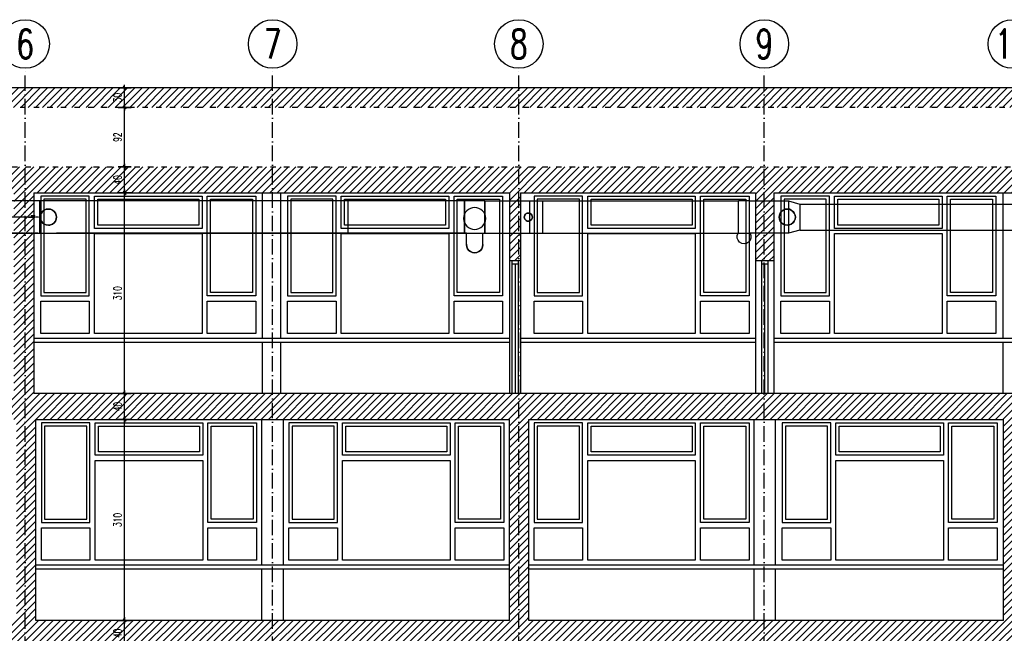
# Model space of a CAD drawing. Header units: millimetres. Extents: x 167273 to 188273, y -125105 to -88145.
# Tile 84 of 210: x 173462 to 174982, y -106175 to -105228. Entities that reach past the tile are written whole.
import ezdxf

# ---------------------------------------------------------------- set-up
doc = ezdxf.new("R2010")
doc.units = ezdxf.units.MM
for name, pattern in [('ACAD_ISO03W100', [30, 12, -18]), ('ACAD_ISO10W100', [18, 12, -3, 0, -3]), ('WENT_2', [1.5, 0.5, -1]), ('WENT_3', [1.6, 0.5, -0.5, 0.1, -0.5])]:
    doc.linetypes.add(name, pattern=pattern)
for name, color, linetype in [('a-osie', 1, 'ACAD_ISO10W100'), ('a-wymiary', 9, 'Continuous'), ('b-cienka', 9, 'Continuous'), ('b-drzwi', 6, 'Continuous'), ('b-przerywana2', 2, 'ACAD_ISO03W100'), ('b-widokowa', 7, 'Continuous'), ('b-ściany', 2, 'Continuous'), ('FLUID-N-3-20-ARRDU', 7, 'Continuous'), ('h-hatch', 8, 'Continuous')]:
    doc.layers.add(name, color=color, linetype=linetype)
for name, color, linetype, lineweight in [('FLUID-N-3', 142, 'Continuous', 30), ('FLUID-W-3', 240, 'Continuous', 30), ('FLUID-W-3-SYM', 7, 'Continuous', 9)]:
    doc.layers.add(name, color=color, linetype=linetype, lineweight=lineweight)
doc.styles.add('FDBES', font='romans.shx', dxfattribs={"width": 0.7, "height": 10})
doc.styles.add('PPAB_100', font='romans.shx', dxfattribs={"width": 0.7, "height": 12})
doc.dimstyles.new('FDBES', dxfattribs={"dimscale": 50, "dimtxt": 4, "dimasz": 2.5, "dimexe": 0.8, "dimexo": 2, "dimgap": 1, "dimtad": 1, "dimdsep": 46, "dimtxsty": 'FDBES', "dimcen": 2.5, "dimclrd": 4, "dimclre": 5, "dimadec": 0, "dimazin": 0, "dimtfac": 1, "dimtmove": 0, "dimatfit": 3, "dimfxl": 0, "dimarcsym": 0})
doc.dimstyles.new('newPPAB_100', dxfattribs={"dimscale": 0, "dimtxt": 16, "dimasz": 1, "dimexe": 10, "dimexo": 10, "dimgap": 5, "dimtad": 1, "dimdec": 0, "dimzin": 0, "dimdsep": 46, "dimtxsty": 'PPAB_100', "dimblk": 'tick_50', "dimcen": 0.09, "dimdle": 5, "dimse1": 1, "dimse2": 1, "dimclrd": 9, "dimclre": 9, "dimclrt": 161, "dimadec": 0, "dimazin": 0, "dimtfac": 1, "dimtdec": 0, "dimtix": 1, "dimtmove": 2, "dimatfit": 0, "dimldrblk": 'tick_50', "dimfxl": 0, "dimtolj": 1, "dimtzin": 0, "dimarcsym": 0})
pattern_1 = [(45, (0, 10000), (-5.61266008, 5.61266008), [])]

# ---------------------------------------------------------------- blocks, each defined once
blk = doc.blocks.new('tick_50')
at = {"color": 9, "ltscale": 20}
for p, q in [((-5, 0), (5, 0)), ((0, 10), (0, -10))]:
    blk.add_line(p, q, dxfattribs=at)
at = {"color": 0}
blk.add_line((2.5, 2.5), (-2.5, -2.5), dxfattribs=at)
blk = doc.blocks.new('*U908')
at = {"linetype": 'Continuous', "lineweight": -2}
for p, q in [((-300, 0), (-300, 250)), ((300, 250), (300, 0)), ((-300, -250), (-300, 0)), ((300, 0), (300, -250)), ((300, -250), (300, -250))]:
    blk.add_line(p, q, dxfattribs=at)
at = {"color": 0, "linetype": 'ByBlock', "lineweight": -2}
for p, q in [((-300, 250), (300, 250)), ((300, -250), (-300, -250))]:
    blk.add_line(p, q, dxfattribs=at)
at = {"layer": 'FLUID-W-3-SYM', "linetype": 'WENT_3', "lineweight": -3}
blk.add_line((-300, 0), (300, 0), dxfattribs=at)
blk = doc.blocks.new('*U919')
at = {"color": 0, "linetype": 'ByBlock', "lineweight": -2}
blk.add_line((-287, 0, 250), (288, 0, 250), dxfattribs=at)
blk = doc.blocks.new('kanaly_2p_istn')
at = {"layer": 'h-hatch', "extrusion": (0, 1, -1.83697e-16)}
for p, q in [((476.2, 0), (0, 0)), ((1155.8, 0), (1155.8, -50)), ((1155.8, 0), (1173.5, -5)), ((1173.5, -45), (1155.8, -50)), ((0, -50), (25.7, -50)), ((0, -50), (476.2, -50)), ((25.7, -50), (25.7, -50)), ((745.7, -50), (776.4, -50)), ((762.7, -50), (1078.8, -50))]:
    blk.add_line(p, q, dxfattribs=at)
at = {"layer": 'h-hatch', "extrusion": (5.38018e-17, 0.707107, -0.707107)}
for p, q in [((655.7, 0), (476.2, 0)), ((476.2, -50), (655.7, -50))]:
    blk.add_line(p, q, dxfattribs=at)
at = {"layer": 'h-hatch', "extrusion": (5.38036e-17, 0.707107, -0.707107)}
for p, q in [((655.7, -50), (655.7, 0)), ((687.2, 0), (655.7, 0)), ((687.2, -50), (687.2, 0)), ((1078.8, -50), (1078.8, 0)), ((1095.8, 0), (1078.8, 0)), ((1095.8, -50), (1095.8, 0)), ((655.7, -50), (687.2, -50)), ((1078.8, -50), (1095.8, -50))]:
    blk.add_line(p, q, dxfattribs=at)
at = {"layer": 'h-hatch', "extrusion": (-1.22465e-16, -1, 1.83697e-16)}
for p, q in [((687.2, 0), (687.2, -50)), ((687.2, 0), (756.4, 0)), ((756.4, -50), (756.4, 0)), ((776.4, 0), (1078.8, 0)), ((1078.8, -50), (1078.8, 0)), ((1095.8, 0), (1155.8, 0)), ((1173.5, -5), (1173.5, -45)), ((1173.5, -5), (1833.5, -5)), ((1173.5, -45), (1836.7, -45)), ((625.7, -50), (25.7, -50)), ((625.7, -50), (625.7, -50)), ((658.9, -50), (625.7, -50)), ((683.9, -50), (756.4, -50)), ((1155.8, -50), (1095.8, -50))]:
    blk.add_line(p, q, dxfattribs=at)
at = {"layer": 'h-hatch', "extrusion": (1.22465e-16, 1, -6.12323e-17)}
for p, q in [((756.4, -50), (756.4, 0)), ((756.4, 0), (776.4, 0)), ((776.4, -50), (776.4, 0))]:
    blk.add_line(p, q, dxfattribs=at)
at = {"layer": 'h-hatch', "extrusion": (-1, -1.83697e-16, 3.37446e-32)}
for p, q in [((658.9, -66.8), (658.9, -50)), ((683.9, -66.8), (683.9, -50)), ((658.9, -66.8), (658.9, -67.5)), ((683.9, -67.5), (683.9, -66.8))]:
    blk.add_line(p, q, dxfattribs=at)
at = {"layer": 'h-hatch', "extrusion": (-1, -2.8515e-16, -2.44929e-16)}
for p, q in [((658.9, -67.5), (658.9, -61.6)), ((683.9, -67.5), (683.9, -61.6))]:
    blk.add_line(p, q, dxfattribs=at)
at = {"layer": 'h-hatch'}
for centre, major_axis, ratio, start_param, end_param in [((655.7, -25), (0, 25), 0.000012, 6.258875, 7.0537), ((13.3, -25, -1729.2), (0, 12.5), 1, 0, 3.141593), ((13.3, -25, -1729.2), (0, -12.5), 1, 0, 3.141593), ((655.7, -25), (0, 25), 0.000012, 0.770515, 2.356195), ((1154, -25), (0, 12.5), 1, 0, 3.141593), ((1154, -25), (0, -12.5), 1, 0, 3.141593), ((13.3, -25, -1729.2), (0, -12.5), 1, 0, 1.570796), ((754.2, -25), (0, 6.25), 1, 0, 3.141593), ((754.2, -25), (0, -6.25), 1, 0, 3.141593), ((754.2, -25), (0, -6.25), 1, 1.570796, 3.141593), ((754.2, -25), (0, -6.25), 1, 0, 1.570796), ((655.7, -25), (0, -25), 0.000012, 5.497788, 5.898773), ((655.7, -25), (0, -25), 0.000012, 5.898773, 6.283185), ((671.4, -61.6), (-12.5, 0), 0.707107, 6.281242, 6.283185), ((671.4, -64.8), (-12.5, 0), 0.866025, 6.281054, 6.283185), ((671.4, -66.8), (-12.5, 0), 0.965926, 6.281128, 6.283185), ((671.4, -67.5), (-12.5, 0), 1, 0, 3.141593)]:
    blk.add_ellipse(centre, major_axis=major_axis, ratio=ratio, start_param=start_param, end_param=end_param, dxfattribs=at)
at = {"layer": 'h-hatch', "extrusion": (1.83691e-16, -9.24446e-32, -1)}
for centre, major_axis in [((13.3, -25, -1729.2), (0, -12.5)), ((13.3, -25, -1729.2), (0, 12.5)), ((1154, -25), (0, -12.5)), ((1154, -25), (0, -12.5)), ((1154, -25), (0, 12.5)), ((1154, -25), (0, 12.5))]:
    blk.add_ellipse(centre, major_axis=major_axis, ratio=1, start_param=0, end_param=3.141593, dxfattribs=at)
at = {"layer": 'h-hatch', "extrusion": (-4.0033e-11, -2.8495e-16, -1)}
for start_param, end_param in [(0.828894, 3.141593), (0.785397, 0.828894), (0.251324, 0.785398), (0, 0.251324)]:
    blk.add_ellipse((476.2, -25), major_axis=(0, -25), ratio=0.000012, start_param=start_param, end_param=end_param, dxfattribs=at)
at = {"layer": 'h-hatch', "extrusion": (1.83691e-16, -1.83697e-16, -1)}
blk.add_ellipse((671.4, -27.1), major_axis=(-17, 0), ratio=1, dxfattribs=at)
at = {"layer": 'h-hatch', "extrusion": (-1.45519e-13, -4.39993e-13, -1)}
for centre, major_axis in [((1154, -25), (-12.5, 0)), ((13.3, -25, -1729.2), (12.5, 0)), ((754.2, -25), (-6.25, 0)), ((754.2, -25), (6.25, 0)), ((1154, -25), (12.5, 0))]:
    blk.add_ellipse(centre, major_axis=major_axis, ratio=1, start_param=0, end_param=3.141593, dxfattribs=at)
at = {"layer": 'h-hatch', "extrusion": (6.12303e-17, -9.24446e-32, -1)}
for major_axis in [(0, -6.25), (0, 6.25)]:
    blk.add_ellipse((754.2, -25), major_axis=major_axis, ratio=1, start_param=0, end_param=3.141593, dxfattribs=at)
at = {"layer": 'h-hatch', "extrusion": (-8.08109e-17, 1.35497e-16, -1)}
blk.add_ellipse((1087.3, -55.5), major_axis=(9.23, 5.51), ratio=1, start_param=0, end_param=4.217082, dxfattribs=at)
at = {"layer": 'h-hatch', "extrusion": (7.42969e-37, 3.06158e-16, -1)}
for centre, ratio, end_param in [((671.4, -64.8), 0.866025, 0.002131), ((671.4, -66.8), 0.965926, 0.002057)]:
    blk.add_ellipse(centre, major_axis=(-12.5, 0), ratio=ratio, start_param=0, end_param=end_param, dxfattribs=at)
at = {"layer": 'h-hatch', "extrusion": (7.42969e-37, 4.28622e-16, -1)}
blk.add_ellipse((671.4, -67.5), major_axis=(-12.5, 0), ratio=1, start_param=0, end_param=0.001808, dxfattribs=at)
at = {"layer": 'h-hatch', "extrusion": (1.11445e-36, 1.83691e-16, -1)}
blk.add_ellipse((671.4, -67.5), major_axis=(12.5, 0), ratio=1, start_param=0, end_param=3.141593, dxfattribs=at)
blk = doc.blocks.new('*U920')
at = {"insert": (0, 0), "char_height": 2, "attachment_point": 6, "rotation": 180, "style": 'FDBES'}
blk.add_mtext('2200\\P ', dxfattribs=at)
blk.add_leader([(10, 0), (0, 0)], dimstyle='FDBES', override={"dimscale": 2, "dimclrd": 256})

msp = doc.modelspace()

# ---------------------------------------------------------------- hatches: boundary and pattern name
at = {"layer": 'h-hatch'}
h = msp.add_hatch(dxfattribs=at)
h.set_pattern_fill('ANSI31', color=256, scale=2.5, style=0)
h.set_pattern_definition(pattern_1)
h.paths.add_polyline_path([(179254.44, -105381.35), (179249.44, -105381.35), (179249.44, -105375.35), (179249.44, -105365.35), (179252.44, -105365.35), (179252.44, -105360.35), (178784.44, -105333.35), (171451.44, -105333.35), (170983.44, -105360.35), (170983.44, -105365.35), (170986.44, -105365.35), (170986.44, -105375.35), (170986.44, -105381.35), (170976.44, -105381.35), (170976.44, -105495.35), (171531.44, -105495.35), (171531.44, -105600.35), (171559.44, -105600.35), (171559.44, -105495.35), (171928.44, -105495.35), (171928.44, -105805.35), (171958.44, -105805.35), (171958.44, -105495.35), (172693.44, -105495.35), (172693.44, -105805.35), (172720.44, -105805.35), (172720.44, -105495.35), (173453.44, -105495.35), (173453.44, -105805.35), (173484.44, -105805.35), (173484.44, -105495.35), (174218.44, -105495.35), (174218.44, -105600.35), (174235.44, -105600.35), (174235.44, -105495.35), (174598.44, -105495.35), (174598.44, -105600.35), (174626.44, -105600.35), (174626.44, -105495.35), (175365.44, -105495.35), (175365.44, -105600.35), (175395.44, -105600.35), (175395.44, -105495.35), (175748.44, -105495.35), (175748.44, -105600.35), (175779.44, -105600.35), (175779.44, -105495.35), (176515.44, -105495.35), (176515.44, -105805.35), (176546.44, -105805.35), (176546.44, -105495.35), (176718.44, -105495.35), (176718.44, -105805.35), (176745.44, -105805.35), (176745.44, -105495.35), (177672.44, -105495.35), (177672.44, -105805.35), (177703.44, -105805.35), (177703.44, -105495.35), (178442.44, -105495.35), (178442.44, -105805.35), (178472.44, -105805.35), (178472.44, -105495.35), (178826.44, -105495.35), (178826.44, -105600.35), (178835.44, -105600.35), (178835.44, -105495.35), (179211.44, -105495.35), (179211.44, -105805.35), (179254.44, -105805.35)])
h.paths.add_polyline_path([(171014.44, -105455.35), (171014.44, -105388.61), (171446.32, -105363.35), (178783.58, -105363.35), (179211.44, -105388.04), (179211.44, -105455.35)], flags=16)
h = msp.add_hatch(dxfattribs=at)
h.set_pattern_fill('ANSI31', color=256, scale=2.5, style=0)
h.set_pattern_definition(pattern_1)
h.paths.add_polyline_path([(176745.44, -105805.35), (173157.44, -105805.35), (173157.44, -105845.35), (173457.44, -105845.35), (173457.44, -106155.35), (173487.44, -106155.35), (173487.44, -105845.35), (174218.44, -105845.35), (174218.44, -106155.35), (174248.45, -106155.35), (174248.45, -105845.35), (174981.44, -105845.35), (174981.44, -106155.35), (175011.44, -106155.35), (175011.44, -105845.35), (175746.44, -105845.35), (175746.44, -106155.35), (175776.44, -106155.35), (175776.44, -105845.35), (176514.44, -105845.35), (176514.44, -106155.35), (176546.44, -106155.35), (176546.44, -105845.35), (176715.44, -105845.35), (176715.44, -106155.35), (176745.44, -106155.35), (176745.44, -105992.35), (176944.44, -105992.35), (176944.44, -105980.35), (176745.44, -105980.35)])
h = msp.add_hatch(dxfattribs=at)
h.set_pattern_fill('ANSI31', color=256, scale=2.5, style=0)
h.set_pattern_definition(pattern_1)
h.paths.add_polyline_path([(176745.44, -106155.35), (173125.59, -106155.35), (173157.44, -106171.91), (173157.44, -106195.35), (173455.44, -106195.35), (173455.44, -106505.35), (173487.44, -106505.35), (173487.44, -106195.35), (174981.44, -106195.35), (174981.44, -106300.35), (175011.44, -106300.35), (175011.44, -106195.35), (175746.44, -106195.35), (175746.44, -106505.35), (175776.44, -106505.35), (175776.44, -106195.35), (176129.44, -106195.35), (176129.44, -106505.35), (176159.44, -106505.35), (176159.44, -106195.35), (176517.44, -106195.35), (176517.44, -106505.35), (176547.44, -106505.35), (176547.44, -106195.35), (176710.94, -106195.35), (176710.94, -106505.35), (176745.44, -106505.35), (176745.44, -106342.35), (176944.44, -106342.35), (176944.44, -106330.35), (176745.44, -106330.35)])

# ---------------------------------------------------------------- linework, layer by layer
at = {"layer": 'a-osie', "ltscale": 2}
for p, q in [((173470.94, -106890.35), (173470.94, -105303.03)), ((173852.94, -106890.35), (173852.94, -105303.03)), ((174232.94, -106890.35), (174232.94, -105303.03)), ((174611.94, -106890.35), (174611.94, -105303.03))]:
    msp.add_line(p, q, dxfattribs=at)
at = {"layer": 'a-osie', "linetype": 'Continuous'}
for centre in [(173470.94, -105265.53), (173852.94, -105265.53), (173852.94, -105265.53), (174232.94, -105265.53), (174611.94, -105265.53), (174994.94, -105265.53)]:
    msp.add_circle(centre, 37.5, dxfattribs=at)
at = {"layer": 'b-cienka'}
for p, q in [((173837.44, -105720.35), (173837.44, -105495.35)), ((173865.44, -105720.35), (173865.44, -105495.35)), ((174980.44, -105720.35), (174980.44, -105495.35)), ((174218.44, -105720.35), (173484.44, -105720.35)), ((174218.44, -105726.35), (173484.44, -105726.35)), ((173837.44, -105805.35), (173837.44, -105726.35)), ((173865.44, -105805.35), (173865.44, -105726.35)), ((174598.44, -105720.35), (174235.44, -105720.35)), ((174598.44, -105726.35), (174235.44, -105726.35)), ((175365.44, -105720.35), (174626.44, -105720.35)), ((175365.44, -105726.35), (174626.44, -105726.35)), ((174980.44, -105805.35), (174980.44, -105726.35)), ((173836.44, -106070.35), (173836.44, -105845.35)), ((173869.44, -106070.35), (173869.44, -105845.35)), ((174596.44, -106070.35), (174596.44, -105845.35)), ((174629.44, -106070.35), (174629.44, -105845.35)), ((174218.44, -106070.35), (173487.44, -106070.35)), ((174218.44, -106076.35), (173487.44, -106076.35)), ((173836.44, -106155.35), (173836.44, -106076.35)), ((173869.44, -106155.35), (173869.44, -106076.35)), ((174981.44, -106070.35), (174248.45, -106070.35)), ((174981.44, -106076.35), (174248.45, -106076.35)), ((174596.44, -106155.35), (174596.44, -106076.35)), ((174629.44, -106155.35), (174629.44, -106076.35))]:
    msp.add_line(p, q, dxfattribs=at)
at = {"layer": 'b-drzwi'}
for p, q in [((174222.18, -105600.35), (174222.18, -105805.35)), ((174232.18, -105605.35), (174222.18, -105605.35)), ((174227.18, -105605.35), (174227.18, -105805.35)), ((174232.18, -105600.35), (174232.18, -105805.35)), ((174607.44, -105600.35), (174607.44, -105805.35)), ((174617.44, -105605.35), (174607.44, -105605.35)), ((174612.44, -105605.35), (174612.44, -105805.35)), ((174617.44, -105600.35), (174617.44, -105805.35))]:
    msp.add_line(p, q, dxfattribs=at)
at = {"layer": 'b-przerywana2', "ltscale": 0.7}
for p, q in [((178784.44, -105363.35), (171446.32, -105363.35)), ((171014.44, -105455.35), (179211.44, -105455.35))]:
    msp.add_line(p, q, dxfattribs=at)
at = {"layer": 'b-widokowa'}
for p, q in [((174218.44, -105600.35), (174218.44, -105805.35)), ((174235.44, -105600.35), (174235.44, -105805.35)), ((174598.44, -105600.35), (174598.44, -105805.35)), ((174626.44, -105600.35), (174626.44, -105805.35))]:
    msp.add_line(p, q, dxfattribs=at)
at = {"layer": 'b-ściany'}
for p, q in [((178784.44, -105333.35), (171451.44, -105333.35)), ((173484.44, -105495.35), (174218.44, -105495.35)), ((173484.44, -105495.35), (173484.44, -105805.35)), ((174218.44, -105495.35), (174218.44, -105600.35)), ((174235.44, -105495.35), (174598.44, -105495.35)), ((174235.44, -105495.35), (174235.44, -105600.35)), ((174598.44, -105495.35), (174598.44, -105600.35)), ((174626.44, -105495.35), (175365.44, -105495.35)), ((174626.44, -105495.35), (174626.44, -105600.35)), ((174235.44, -105600.35), (174218.44, -105600.35)), ((174626.44, -105600.35), (174598.44, -105600.35)), ((176515.44, -105805.35), (173484.44, -105805.35)), ((173487.44, -105845.35), (174218.44, -105845.35)), ((173487.44, -106155.35), (173487.44, -105845.35)), ((174218.44, -106155.35), (174218.44, -105845.35)), ((174248.45, -105845.35), (174981.44, -105845.35)), ((174248.45, -106155.35), (174248.45, -105845.35)), ((174981.44, -106155.35), (174981.44, -105845.35)), ((174218.44, -106155.35), (173487.44, -106155.35)), ((174981.44, -106155.35), (174248.45, -106155.35))]:
    msp.add_line(p, q, dxfattribs=at)
at = {"layer": 'h-hatch'}
for points in [[(173494.94, -105654.35), (173569.94, -105654.35), (173569.94, -105500.35), (173494.94, -105500.35)], [(173577.94, -105500.35), (173743.94, -105500.35), (173743.94, -105550.35), (173577.94, -105550.35)], [(173751.94, -105500.35), (173826.94, -105500.35), (173826.94, -105654.35), (173751.94, -105654.35)], [(173875.94, -105654.35), (173950.94, -105654.35), (173950.94, -105500.35), (173875.94, -105500.35)], [(173958.94, -105500.35), (174124.94, -105500.35), (174124.94, -105550.35), (173958.94, -105550.35)], [(174132.94, -105500.35), (174207.94, -105500.35), (174207.94, -105654.35), (174132.94, -105654.35)], [(174256.44, -105654.35), (174331.44, -105654.35), (174331.44, -105500.35), (174256.44, -105500.35)], [(174339.44, -105500.35), (174505.44, -105500.35), (174505.44, -105550.35), (174339.44, -105550.35)], [(174513.44, -105500.35), (174588.44, -105500.35), (174588.44, -105654.35), (174513.44, -105654.35)], [(174637.44, -105654.35), (174712.44, -105654.35), (174712.44, -105500.35), (174637.44, -105500.35)], [(174720.44, -105500.35), (174886.44, -105500.35), (174886.44, -105550.35), (174720.44, -105550.35)], [(174894.44, -105500.35), (174969.44, -105500.35), (174969.44, -105654.35), (174894.44, -105654.35)], [(173499.94, -105649.35), (173564.94, -105649.35), (173564.94, -105505.35), (173499.94, -105505.35)], [(173582.94, -105505.35), (173738.94, -105505.35), (173738.94, -105545.35), (173582.94, -105545.35)], [(173756.94, -105505.35), (173821.94, -105505.35), (173821.94, -105649.35), (173756.94, -105649.35)], [(173880.94, -105649.35), (173945.94, -105649.35), (173945.94, -105505.35), (173880.94, -105505.35)], [(173963.94, -105505.35), (174119.94, -105505.35), (174119.94, -105545.35), (173963.94, -105545.35)], [(174137.94, -105505.35), (174202.94, -105505.35), (174202.94, -105649.35), (174137.94, -105649.35)], [(174261.44, -105649.35), (174326.44, -105649.35), (174326.44, -105505.35), (174261.44, -105505.35)], [(174344.44, -105505.35), (174500.44, -105505.35), (174500.44, -105545.35), (174344.44, -105545.35)], [(174518.44, -105505.35), (174583.44, -105505.35), (174583.44, -105649.35), (174518.44, -105649.35)], [(174642.44, -105649.35), (174707.44, -105649.35), (174707.44, -105505.35), (174642.44, -105505.35)], [(174725.44, -105505.35), (174881.44, -105505.35), (174881.44, -105545.35), (174725.44, -105545.35)], [(174899.44, -105505.35), (174964.44, -105505.35), (174964.44, -105649.35), (174899.44, -105649.35)], [(173577.94, -105558.35), (173743.94, -105558.35), (173743.94, -105712.35), (173577.94, -105712.35)], [(173958.94, -105558.35), (174124.94, -105558.35), (174124.94, -105712.35), (173958.94, -105712.35)], [(174339.44, -105558.35), (174505.44, -105558.35), (174505.44, -105712.35), (174339.44, -105712.35)], [(174720.44, -105558.35), (174886.44, -105558.35), (174886.44, -105712.35), (174720.44, -105712.35)], [(173494.94, -105662.35), (173569.94, -105662.35), (173569.94, -105712.35), (173494.94, -105712.35)], [(173751.94, -105662.35), (173826.94, -105662.35), (173826.94, -105712.35), (173751.94, -105712.35)], [(173875.94, -105662.35), (173950.94, -105662.35), (173950.94, -105712.35), (173875.94, -105712.35)], [(174132.94, -105662.35), (174207.94, -105662.35), (174207.94, -105712.35), (174132.94, -105712.35)], [(174256.44, -105662.35), (174331.44, -105662.35), (174331.44, -105712.35), (174256.44, -105712.35)], [(174513.44, -105662.35), (174588.44, -105662.35), (174588.44, -105712.35), (174513.44, -105712.35)], [(174637.44, -105662.35), (174712.44, -105662.35), (174712.44, -105712.35), (174637.44, -105712.35)], [(174894.44, -105662.35), (174969.44, -105662.35), (174969.44, -105712.35), (174894.44, -105712.35)], [(173495.94, -106004.35), (173570.94, -106004.35), (173570.94, -105850.35), (173495.94, -105850.35)], [(173578.94, -105850.35), (173744.94, -105850.35), (173744.94, -105900.35), (173578.94, -105900.35)], [(173752.94, -105850.35), (173827.94, -105850.35), (173827.94, -106004.35), (173752.94, -106004.35)], [(173877.94, -106004.35), (173952.94, -106004.35), (173952.94, -105850.35), (173877.94, -105850.35)], [(173960.94, -105850.35), (174126.94, -105850.35), (174126.94, -105900.35), (173960.94, -105900.35)], [(174134.94, -105850.35), (174209.94, -105850.35), (174209.94, -106004.35), (174134.94, -106004.35)], [(174256.44, -106004.35), (174331.44, -106004.35), (174331.44, -105850.35), (174256.44, -105850.35)], [(174339.44, -105850.35), (174505.44, -105850.35), (174505.44, -105900.35), (174339.44, -105900.35)], [(174513.44, -105850.35), (174588.44, -105850.35), (174588.44, -106004.35), (174513.44, -106004.35)], [(174639.44, -106004.35), (174714.44, -106004.35), (174714.44, -105850.35), (174639.44, -105850.35)], [(174722.44, -105850.35), (174888.44, -105850.35), (174888.44, -105900.35), (174722.44, -105900.35)], [(174896.44, -105850.35), (174971.44, -105850.35), (174971.44, -106004.35), (174896.44, -106004.35)], [(173500.94, -105999.35), (173565.94, -105999.35), (173565.94, -105855.35), (173500.94, -105855.35)], [(173583.94, -105855.35), (173739.94, -105855.35), (173739.94, -105895.35), (173583.94, -105895.35)], [(173757.94, -105855.35), (173822.94, -105855.35), (173822.94, -105999.35), (173757.94, -105999.35)], [(173882.94, -105999.35), (173947.94, -105999.35), (173947.94, -105855.35), (173882.94, -105855.35)], [(173965.94, -105855.35), (174121.94, -105855.35), (174121.94, -105895.35), (173965.94, -105895.35)], [(174139.94, -105855.35), (174204.94, -105855.35), (174204.94, -105999.35), (174139.94, -105999.35)], [(174261.44, -105999.35), (174326.44, -105999.35), (174326.44, -105855.35), (174261.44, -105855.35)], [(174344.44, -105855.35), (174500.44, -105855.35), (174500.44, -105895.35), (174344.44, -105895.35)], [(174518.44, -105855.35), (174583.44, -105855.35), (174583.44, -105999.35), (174518.44, -105999.35)], [(174644.44, -105999.35), (174709.44, -105999.35), (174709.44, -105855.35), (174644.44, -105855.35)], [(174727.44, -105855.35), (174883.44, -105855.35), (174883.44, -105895.35), (174727.44, -105895.35)], [(174901.44, -105855.35), (174966.44, -105855.35), (174966.44, -105999.35), (174901.44, -105999.35)], [(173578.94, -105908.35), (173744.94, -105908.35), (173744.94, -106062.35), (173578.94, -106062.35)], [(173960.94, -105908.35), (174126.94, -105908.35), (174126.94, -106062.35), (173960.94, -106062.35)], [(174339.44, -105908.35), (174505.44, -105908.35), (174505.44, -106062.35), (174339.44, -106062.35)], [(174722.44, -105908.35), (174888.44, -105908.35), (174888.44, -106062.35), (174722.44, -106062.35)], [(173495.94, -106012.35), (173570.94, -106012.35), (173570.94, -106062.35), (173495.94, -106062.35)], [(173752.94, -106012.35), (173827.94, -106012.35), (173827.94, -106062.35), (173752.94, -106062.35)], [(173877.94, -106012.35), (173952.94, -106012.35), (173952.94, -106062.35), (173877.94, -106062.35)], [(174134.94, -106012.35), (174209.94, -106012.35), (174209.94, -106062.35), (174134.94, -106062.35)], [(174256.44, -106012.35), (174331.44, -106012.35), (174331.44, -106062.35), (174256.44, -106062.35)], [(174513.44, -106012.35), (174588.44, -106012.35), (174588.44, -106062.35), (174513.44, -106062.35)], [(174639.44, -106012.35), (174714.44, -106012.35), (174714.44, -106062.35), (174639.44, -106062.35)], [(174896.44, -106012.35), (174971.44, -106012.35), (174971.44, -106062.35), (174896.44, -106062.35)]]:
    msp.add_lwpolyline(points, close=True, dxfattribs=at)

# ---------------------------------------------------------------- block references
at = {"layer": 'FLUID-N-3', "linetype": 'WENT_2', "extrusion": (-1.46473e-13, -1, 1.83697e-16), "xscale": 0.1000000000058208, "yscale": 0.09999999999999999, "zscale": 0.1000000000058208, "rotation": 179.9999999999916}
msp.add_blockref('*U919', (173462.16, -1729.23, 105532.83), dxfattribs=at)
at = {"layer": 'FLUID-N-3-20-ARRDU', "rotation": 180}
msp.add_blockref('*U920', (173485.91, -105532.83, -1729.23), dxfattribs=at)
at = {"layer": 'FLUID-W-3', "linetype": 'Continuous', "extrusion": (-1.46473e-13, 2.14363e-26, -1), "xscale": 0.1000000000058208, "yscale": 0.1000000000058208, "zscale": 0.09999999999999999}
msp.add_blockref('*U908', (-173463.41, -105532.83, 1667.04), dxfattribs=at)
at = {"layer": 'h-hatch'}
msp.add_blockref('kanaly_2p_istn', (173493.41, -105507.83), dxfattribs=at)

# ---------------------------------------------------------------- texts
at = {"layer": 'a-osie', "linetype": 'ACAD_ISO10W100', "char_height": 45, "width": 4405.7835, "attachment_point": 5, "style": 'PPAB_100'}
for s, insert in [('6', (173470.94, -105265.53)), ('7', (173852.94, -105265.53)), ('8', (174232.94, -105265.53)), ('9', (174611.94, -105265.53)), ('10', (174994.94, -105265.53))]:
    msp.add_mtext(s, dxfattribs=dict(at, insert=insert))

# ---------------------------------------------------------------- dimensions: what is measured, and where the dimension line sits
at = {"layer": 'a-wymiary'}
for base, p1, p2 in [((173624.46, -105333.35), (173470.94, -105363.35), (173470.94, -105333.35)), ((173624.46, -105363.35), (173470.94, -105455.35), (173470.94, -105363.35)), ((173624.46, -105455.35), (173484.44, -105495.35), (173470.94, -105455.35)), ((173624.46, -105495.35), (173484.44, -105805.35), (173484.44, -105495.35)), ((173624.46, -105805.35), (173487.44, -105845.35), (173484.44, -105805.35)), ((173624.46, -105845.35), (173487.44, -106155.35), (173487.44, -105845.35)), ((173624.46, -106155.35), (173487.44, -106195.35), (173487.44, -106155.35))]:
    msp.add_linear_dim(base=base, p1=p1, p2=p2, angle=90, dimstyle='newPPAB_100', override={"dimscale": 1}, dxfattribs=at).render()

doc.saveas('drawing.dxf')
